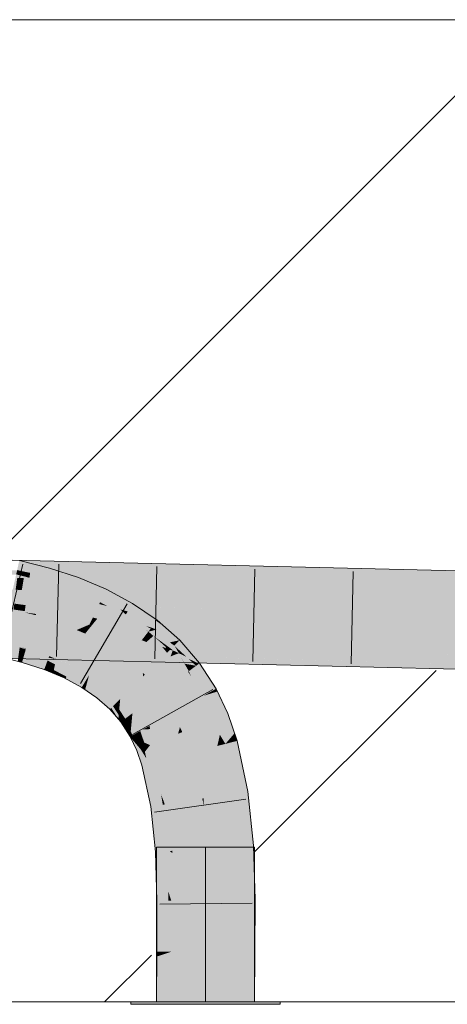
# Model space of a CAD drawing. Extents: x -620 to 300, y 62 to 1107.
# Tile 212 of 256: x 235.31 to 236.4, y 723.69 to 726.2. Entities that reach past the tile are written whole.
import ezdxf
from ezdxf.lldxf.tags import DXFTag

# ---------------------------------------------------------------- set-up
doc = ezdxf.new("R2010")
doc.units = 0
doc.layers.get('0').update_dxf_attribs({"lineweight": 35})
doc.layers.add('E_Detail_Linie_Text_Bem', color=7, linetype='Continuous', lineweight=13)
for name, color, linetype, lineweight, true_color in [('E_Detail_Wandschraffur', 7, 'Continuous', 5, 0xc0c0c0), ('E_Leerrohr 25-A06G9G0X8I', 7, 'Continuous', 9, 0xff8000), ('E_Leerrohr 25-Shading', 7, 'Continuous', 9, 0xff8000)]:
    doc.layers.add(name, color=color, linetype=linetype, lineweight=lineweight, true_color=true_color)
tags = doc.linetypes.add('fein_strichliert', pattern=[4, 1, -2, 1]).pattern_tags.tags
tags[8:9] = [DXFTag(74, 4), DXFTag(75, 0), DXFTag(340, '0'), DXFTag(46, 0.0), DXFTag(50, 0.0), DXFTag(44, 0.0), DXFTag(45, 0.0)]
tags[6:7] = [DXFTag(74, 4), DXFTag(75, 0), DXFTag(340, '0'), DXFTag(46, 0.0), DXFTag(50, 0.0), DXFTag(44, 0.0), DXFTag(45, 0.0)]
tags[4:5] = [DXFTag(74, 4), DXFTag(75, 0), DXFTag(340, '0'), DXFTag(46, 0.0), DXFTag(50, 0.0), DXFTag(44, 0.0), DXFTag(45, 0.0)]
tags = doc.linetypes.add('STRICHPUNKT2-A06G9G0Y8I', pattern=[12.7, 6.35, -3.175, 0, -3.175]).pattern_tags.tags
tags[10:11] = [DXFTag(74, 4), DXFTag(75, 0), DXFTag(340, '0'), DXFTag(46, 0.0), DXFTag(50, 0.0), DXFTag(44, 0.0), DXFTag(45, 0.0)]
tags[8:9] = [DXFTag(74, 4), DXFTag(75, 0), DXFTag(340, '0'), DXFTag(46, 0.0), DXFTag(50, 0.0), DXFTag(44, 0.0), DXFTag(45, 0.0)]
tags[6:7] = [DXFTag(74, 4), DXFTag(75, 0), DXFTag(340, '0'), DXFTag(46, 0.0), DXFTag(50, 0.0), DXFTag(44, 0.0), DXFTag(45, 0.0)]
tags[4:5] = [DXFTag(74, 4), DXFTag(75, 0), DXFTag(340, '0'), DXFTag(46, 0.0), DXFTag(50, 0.0), DXFTag(44, 0.0), DXFTag(45, 0.0)]

# ---------------------------------------------------------------- blocks, each defined once
blk = doc.blocks.new('Shading-A06G9FMP8I', base_point=(188.1987, 722.6844))
at = {"layer": 'E_Leerrohr 25-Shading', "color": 43, "true_color": 0xd7ab7f}
for points in [[(235.3068, 724.7992), (235.3398, 724.7921), (235.3124, 724.824), (235.3432, 724.8162)], [(235.4458, 724.8207), (235.3132, 724.8239), (235.4399, 724.8022), (235.3103, 724.8029)], [(235.3398, 724.7921), (235.3827, 724.7828), (235.3432, 724.8162), (235.389, 724.8045)], [(235.4399, 724.8022), (235.4893, 724.802), (235.4458, 724.8207), (235.4961, 724.8195)], [(235.4893, 724.802), (236.3961, 724.7978), (235.4961, 724.8195)], [(235.4286, 724.79), (235.5178, 724.7945), (235.0062, 724.7946), (235.0223, 724.8042)], [(235.4286, 724.79), (235.0062, 724.7946), (235.3082, 724.7874)], [(235.3197, 724.7964), (235.3068, 724.7992), (235.3181, 724.7849), (235.3044, 724.7883)], [(235.354, 724.7863), (235.4286, 724.79), (235.3082, 724.7874)], [(235.438, 724.7961), (235.4399, 724.8022), (235.3097, 724.7986), (235.3103, 724.8029)], [(235.3398, 724.7921), (235.3197, 724.7964), (235.3381, 724.7797), (235.3181, 724.7849)], [(235.3381, 724.7797), (235.3788, 724.7693), (235.3398, 724.7921), (235.3827, 724.7828)], [(235.3911, 724.7853), (235.525, 724.7944), (235.354, 724.7863), (235.5178, 724.7945)], [(235.4563, 724.7625), (235.4629, 724.7802), (235.3827, 724.7828), (235.389, 724.8045)], [(236.3958, 724.7774), (235.525, 724.7944), (236.3955, 724.7612), (235.3911, 724.7853)], [(235.4867, 724.7951), (235.4893, 724.802), (235.438, 724.7961), (235.4399, 724.8022)], [(236.3958, 724.7774), (236.3961, 724.7978), (235.4867, 724.7951), (235.4893, 724.802)], [(237.991, 724.7632), (237.9911, 724.7793), (236.3958, 724.7774), (236.3961, 724.7978)], [(235.3788, 724.7693), (235.4501, 724.7459), (235.3827, 724.7828), (235.4563, 724.7625)], [(235.4501, 724.7459), (235.5179, 724.7174), (235.4563, 724.7625), (235.5274, 724.7373)], [(235.5274, 724.7373), (235.5336, 724.7505), (235.4563, 724.7625), (235.4629, 724.7802)], [(236.3955, 724.7612), (237.9909, 724.7427), (236.3958, 724.7774), (237.991, 724.7632)], [(235.5697, 724.6989), (235.5274, 724.7373), (235.5365, 724.7075), (235.5179, 724.7174)], [(235.5959, 724.7066), (235.6007, 724.7145), (235.5274, 724.7373), (235.5336, 724.7505)], [(235.5959, 724.7066), (235.5274, 724.7373), (235.5883, 724.694), (235.5697, 724.6989)], [(235.5959, 724.7066), (235.6635, 724.6716), (235.6007, 724.7145)], [(235.5697, 724.6989), (235.5365, 724.7075), (235.5366, 724.7074)], [(235.5365, 724.7075), (235.5818, 724.6832), (235.5836, 724.6862)], [(235.5836, 724.6862), (235.5697, 724.6989), (235.5366, 724.7074)], [(235.5697, 724.6989), (235.5836, 724.6862), (235.5883, 724.694)], [(235.6079, 724.6653), (235.6349, 724.657), (235.5818, 724.6832), (235.5836, 724.6862)], [(235.6618, 724.6694), (235.6563, 724.6725), (235.5836, 724.6862), (235.5883, 724.694)], [(235.6488, 724.6527), (235.6618, 724.6694), (235.6349, 724.657), (235.5836, 724.6862)], [(235.6563, 724.6725), (235.5959, 724.7066), (235.5883, 724.694)], [(235.5959, 724.7066), (235.6563, 724.6725), (235.6635, 724.6716), (235.6626, 724.6705)], [(235.6469, 724.6502), (235.6079, 724.6653), (235.6431, 724.6454)], [(235.6079, 724.6653), (235.6469, 724.6502), (235.6349, 724.657)], [(235.6431, 724.6454), (235.6079, 724.6653), (235.6413, 724.6431), (235.6357, 724.6463)], [(235.684, 724.6534), (235.6618, 724.6694), (235.6618, 724.6478), (235.6488, 724.6527)], [(235.6563, 724.6725), (235.6618, 724.6694), (235.6626, 724.6705)], [(235.684, 724.6534), (235.6635, 724.6716), (235.6618, 724.6694)], [(235.6469, 724.6502), (235.6488, 724.6527), (235.6349, 724.657)], [(235.6357, 724.6463), (235.641, 724.6426), (235.6413, 724.6431)], [(235.6431, 724.6454), (235.641, 724.6426), (235.6454, 724.6437)], [(235.641, 724.6426), (235.6535, 724.6317), (235.6454, 724.6437), (235.6729, 724.624)], [(235.6531, 724.6457), (235.6469, 724.6502), (235.6454, 724.6437), (235.6431, 724.6454)], [(235.6729, 724.624), (235.6955, 724.6151), (235.6454, 724.6437), (235.6531, 724.6457)], [(235.6488, 724.6527), (235.6469, 724.6502), (235.6618, 724.6478), (235.6531, 724.6457)], [(235.6955, 724.6151), (235.6618, 724.6478), (235.6531, 724.6457)], [(235.7114, 724.6292), (235.684, 724.6534), (235.6618, 724.6478)], [(235.6955, 724.6151), (235.7208, 724.6209), (235.6618, 724.6478), (235.7114, 724.6292)], [(235.6699, 724.5958), (235.6845, 724.6015), (235.2537, 724.6057), (235.2539, 724.6118)], [(235.2853, 724.6108), (235.3289, 724.5977), (235.3134, 724.6037), (235.3293, 724.5989)], [(235.7067, 724.607), (235.6535, 724.6317), (235.6986, 724.599)], [(235.6535, 724.6317), (235.7067, 724.607), (235.6955, 724.6151)], [(235.6776, 724.6142), (235.6535, 724.6317), (235.6845, 724.6042)], [(235.6845, 724.6042), (235.6986, 724.599), (235.6776, 724.6142)], [(235.7208, 724.6209), (235.6955, 724.6151), (235.7094, 724.6096)], [(235.6955, 724.6151), (235.7067, 724.607), (235.7094, 724.6096)], [(235.7451, 724.5927), (235.7208, 724.6209), (235.7094, 724.6096)], [(235.2528, 724.5753), (235.7709, 724.5628), (235.2533, 724.5912), (235.7376, 724.5786)], [(235.6975, 724.5796), (235.7029, 724.595), (235.2533, 724.5912), (235.2537, 724.6057)], [(235.3103, 724.5817), (235.3231, 724.5777), (235.3123, 724.5961), (235.3271, 724.5916)], [(235.3289, 724.5977), (235.3132, 724.6024), (235.3271, 724.5916), (235.3123, 724.5961)], [(235.3293, 724.5989), (235.3295, 724.5996), (235.3134, 724.6037)], [(235.3231, 724.5777), (235.3792, 724.5555), (235.3271, 724.5916), (235.3842, 724.5691)], [(235.3271, 724.5916), (235.3842, 724.5691), (235.3289, 724.5977), (235.3864, 724.575)], [(235.3289, 724.5977), (235.3864, 724.575), (235.3293, 724.5989), (235.3869, 724.5762)], [(235.3293, 724.5989), (235.3869, 724.5762), (235.3295, 724.5996), (235.3881, 724.5794)], [(235.3881, 724.5794), (235.3884, 724.5803), (235.3295, 724.5996)], [(235.7349, 724.5942), (235.6845, 724.6015), (235.6699, 724.5958)], [(235.6845, 724.6042), (235.6886, 724.601), (235.6986, 724.599), (235.6972, 724.5977)], [(235.6877, 724.6014), (235.6886, 724.601), (235.6845, 724.6042)], [(235.7349, 724.5942), (235.7377, 724.5953), (235.6845, 724.6015), (235.6877, 724.6014)], [(235.6877, 724.6014), (235.6954, 724.5958), (235.6886, 724.601)], [(235.7377, 724.5953), (235.7495, 724.5999), (235.6877, 724.6014)], [(235.6947, 724.5952), (235.6954, 724.5958), (235.6877, 724.6014)], [(235.6886, 724.601), (235.6954, 724.5958), (235.6972, 724.5977)], [(235.6947, 724.5952), (235.7439, 724.5418), (235.6954, 724.5958), (235.7327, 724.5613)], [(235.7439, 724.5418), (235.6947, 724.5952), (235.742, 724.5404)], [(235.6954, 724.5958), (235.7029, 724.595), (235.6972, 724.5977)], [(235.6954, 724.5958), (235.7327, 724.5613), (235.7029, 724.595), (235.7254, 724.5742)], [(235.7029, 724.595), (235.6986, 724.599), (235.6972, 724.5977)], [(235.7482, 724.5994), (235.6975, 724.5796), (235.7781, 724.5775)], [(235.7029, 724.595), (235.6975, 724.5796), (235.7183, 724.5877)], [(235.7254, 724.5742), (235.7067, 724.607), (235.6986, 724.599)], [(235.7349, 724.5942), (235.7029, 724.595), (235.7183, 724.5877)], [(235.7067, 724.607), (235.7451, 724.5927), (235.7094, 724.6096)], [(235.7451, 724.5927), (235.7067, 724.607), (235.7695, 724.561), (235.7428, 724.5737)], [(235.7083, 724.6055), (235.7067, 724.607), (235.7262, 724.5734), (235.7254, 724.5742)], [(235.7376, 724.5786), (235.7083, 724.6055), (235.7183, 724.5877)], [(235.7624, 724.5557), (235.7376, 724.5786), (235.7332, 724.5609), (235.7183, 724.5877)], [(235.7451, 724.5927), (235.7695, 724.561), (235.7713, 724.5623)], [(235.7495, 724.5999), (235.7482, 724.5994), (236.392, 724.5615), (235.7781, 724.5775)], [(235.7495, 724.5999), (236.392, 724.5615), (236.3924, 724.5845)], [(235.3083, 724.5672), (235.3192, 724.5644), (235.3103, 724.5817), (235.3231, 724.5777)], [(235.3192, 724.5644), (235.3756, 724.546), (235.3231, 724.5777), (235.3792, 724.5555)], [(235.3842, 724.5691), (235.3792, 724.5555), (235.4032, 724.5594), (235.4001, 724.5447)], [(235.3842, 724.5691), (235.4351, 724.5432), (235.3864, 724.575), (235.4379, 724.5489)], [(235.3864, 724.575), (235.4379, 724.5489), (235.3869, 724.5762), (235.4384, 724.5501)], [(235.3881, 724.5794), (235.3869, 724.5762), (235.4004, 724.5739)], [(235.4004, 724.5739), (235.3869, 724.5762), (235.4408, 724.5551), (235.4384, 724.5501)], [(235.3884, 724.5803), (235.3881, 724.5794), (235.406, 724.5728), (235.4004, 724.5739)], [(235.4004, 724.5739), (235.4408, 724.5551), (235.4353, 724.558)], [(235.406, 724.5728), (235.4004, 724.5739), (235.4353, 724.558)], [(235.4408, 724.5551), (235.4421, 724.5577), (235.406, 724.5728)], [(235.7262, 724.5734), (235.7254, 724.5742), (235.7332, 724.5609), (235.7327, 724.5613)], [(235.7327, 724.5613), (235.7439, 724.5418), (235.7332, 724.5609)], [(235.7624, 724.5557), (235.7332, 724.5609), (235.7494, 724.546)], [(235.7332, 724.5609), (235.7439, 724.5418), (235.7494, 724.546)], [(235.7709, 724.5628), (235.771, 724.5628), (235.7376, 724.5786), (235.7433, 724.5784)], [(235.7428, 724.5737), (235.7624, 724.5557), (235.7695, 724.561)], [(235.7824, 724.5625), (235.7586, 724.578), (235.771, 724.5628), (235.7433, 724.5784)], [(236.0687, 724.5699), (235.7586, 724.578), (236.2809, 724.5505), (235.7824, 724.5625)], [(235.8122, 724.4966), (235.8132, 724.4971), (235.7624, 724.5557), (235.7713, 724.5623)], [(236.2809, 724.5505), (236.3918, 724.5479), (236.0687, 724.5699), (236.392, 724.5615)], [(236.3918, 724.5479), (237.9896, 724.5293), (236.392, 724.5615), (237.9897, 724.5436)], [(236.392, 724.5615), (237.2051, 724.5524), (236.3924, 724.5845), (237.2052, 724.575)], [(235.3792, 724.5555), (235.3756, 724.546), (235.4001, 724.5447), (235.3983, 724.5364)], [(235.3983, 724.5364), (235.4263, 724.5247), (235.4001, 724.5447), (235.4289, 724.53)], [(235.4001, 724.5447), (235.4289, 724.53), (235.4032, 724.5594), (235.4351, 724.5432)], [(235.4289, 724.53), (235.4718, 724.5017), (235.4351, 724.5432), (235.4793, 724.5142)], [(235.4351, 724.5432), (235.4793, 724.5142), (235.4379, 724.5489), (235.4826, 724.5196)], [(235.4379, 724.5489), (235.4826, 724.5196), (235.4384, 724.5501), (235.4833, 724.5208)], [(235.4408, 724.5551), (235.4384, 724.5501), (235.4861, 724.5254), (235.4833, 724.5208)], [(235.442, 724.5576), (235.4408, 724.5551), (235.4875, 724.5276), (235.4861, 724.5254)], [(235.442, 724.5576), (235.4875, 724.5276), (235.4421, 724.5577), (235.4896, 724.5311)], [(235.4896, 724.5311), (235.4901, 724.532), (235.4421, 724.5577)], [(235.7439, 724.5418), (235.742, 724.5404), (235.7495, 724.5286)], [(235.7812, 724.4793), (235.7712, 724.5201), (235.7439, 724.5418), (235.7494, 724.546)], [(235.7812, 724.4793), (235.7439, 724.5418), (235.7495, 724.5286)], [(235.7712, 724.5201), (235.7624, 724.5557), (235.7494, 724.546)], [(235.8122, 724.4966), (235.7624, 724.5557), (235.7977, 724.4885), (235.7712, 724.5201)], [(235.4289, 724.53), (235.4263, 724.5247), (235.4321, 724.5279), (235.4306, 724.5224)], [(235.4306, 724.5224), (235.4711, 724.5007), (235.4321, 724.5279), (235.4718, 724.5017)], [(235.4718, 724.5017), (235.4798, 724.4948), (235.4793, 724.5142), (235.484, 724.5101)], [(235.4793, 724.5142), (235.484, 724.5101), (235.4826, 724.5196), (235.4859, 724.5168)], [(235.484, 724.5101), (235.4798, 724.4948), (235.5164, 724.4825), (235.51, 724.4742)], [(235.4826, 724.5196), (235.4859, 724.5168), (235.4833, 724.5208), (235.4863, 724.5182)], [(235.4861, 724.5254), (235.4833, 724.5208), (235.4879, 724.5239), (235.4863, 724.5182)], [(235.4859, 724.5168), (235.484, 724.5101), (235.5202, 724.4874), (235.5164, 724.4825)], [(235.5202, 724.4874), (235.5211, 724.4885), (235.4859, 724.5168), (235.4863, 724.5182)], [(235.4875, 724.5276), (235.4861, 724.5254), (235.4886, 724.5267), (235.4879, 724.5239)], [(235.4879, 724.5239), (235.4863, 724.5182), (235.5243, 724.4927), (235.5211, 724.4885)], [(235.4875, 724.5276), (235.4886, 724.5267), (235.4896, 724.5311), (235.4898, 724.5309)], [(235.4886, 724.5267), (235.4879, 724.5239), (235.5259, 724.4948), (235.5243, 724.4927)], [(235.4886, 724.5267), (235.5259, 724.4948), (235.4898, 724.5309), (235.5305, 724.5006)], [(235.4898, 724.5309), (235.4901, 724.532), (235.4896, 724.5311)], [(235.4898, 724.5309), (235.5305, 724.5006), (235.4901, 724.532), (235.5318, 724.5022)], [(235.5318, 724.5022), (235.5325, 724.5031), (235.4901, 724.532)], [(235.7712, 724.5201), (235.7812, 724.4793), (235.7977, 724.4885)], [(235.4711, 724.5007), (235.4798, 724.4948), (235.4718, 724.5017)], [(235.5164, 724.4825), (235.5464, 724.4484), (235.5202, 724.4874), (235.5509, 724.4528)], [(235.5202, 724.4874), (235.5509, 724.4528), (235.5211, 724.4885), (235.5518, 724.4537)], [(235.5243, 724.4927), (235.5211, 724.4885), (235.5554, 724.4573), (235.5518, 724.4537)], [(235.5259, 724.4948), (235.5243, 724.4927), (235.5573, 724.4592), (235.5554, 724.4573)], [(235.5259, 724.4948), (235.5573, 724.4592), (235.5305, 724.5006), (235.5646, 724.4664)], [(235.5305, 724.5006), (235.5646, 724.4664), (235.5318, 724.5022), (235.5666, 724.4684)], [(235.5318, 724.5022), (235.5666, 724.4684), (235.5325, 724.5031), (235.5682, 724.47)], [(235.5682, 724.47), (235.5691, 724.4708), (235.5325, 724.5031)], [(235.7977, 724.4885), (235.7812, 724.4793), (235.8, 724.4851)], [(235.8, 724.4851), (235.7812, 724.4793), (235.8356, 724.4309), (235.809, 724.4202)], [(235.8122, 724.4966), (235.7977, 724.4885), (235.8165, 724.4902), (235.8, 724.4851)], [(235.8165, 724.4902), (235.8, 724.4851), (235.843, 724.4339), (235.8356, 724.4309)], [(235.8165, 724.4902), (235.8132, 724.4971), (235.8122, 724.4966)], [(235.51, 724.4742), (235.5431, 724.4451), (235.5164, 724.4825), (235.5464, 724.4484)], [(235.5573, 724.4592), (235.5666, 724.4447), (235.5646, 724.4664), (235.5682, 724.4614)], [(235.5646, 724.4664), (235.5682, 724.4614), (235.5666, 724.4684), (235.5686, 724.4658)], [(235.5666, 724.4684), (235.5686, 724.4658), (235.5682, 724.47), (235.5689, 724.4691)], [(235.5666, 724.4447), (235.5818, 724.421), (235.5682, 724.4614), (235.5918, 724.4285)], [(235.5689, 724.4691), (235.5691, 724.4708), (235.5682, 724.47)], [(235.5682, 724.4614), (235.5918, 724.4285), (235.5686, 724.4658), (235.5947, 724.4307)], [(235.5686, 724.4658), (235.5947, 724.4307), (235.5689, 724.4691), (235.5973, 724.4326)], [(235.5689, 724.4691), (235.5973, 724.4326), (235.5691, 724.4708), (235.5992, 724.434)], [(235.5992, 724.434), (235.6003, 724.4348), (235.5691, 724.4708)], [(235.5431, 724.4451), (235.5644, 724.4204), (235.5464, 724.4484)], [(235.5464, 724.4484), (235.5644, 724.4204), (235.5509, 724.4528), (235.5653, 724.4304)], [(235.5509, 724.4528), (235.5653, 724.4304), (235.5518, 724.4537), (235.5655, 724.4324)], [(235.5554, 724.4573), (235.5518, 724.4537), (235.5662, 724.4405), (235.5655, 724.4324)], [(235.5573, 724.4592), (235.5554, 724.4573), (235.5666, 724.4447), (235.5662, 724.4405)], [(235.5655, 724.4324), (235.5757, 724.4165), (235.5662, 724.4405), (235.5797, 724.4195)], [(235.5797, 724.4195), (235.5818, 724.421), (235.5662, 724.4405), (235.5666, 724.4447)], [(235.5997, 724.433), (235.6003, 724.4348), (235.5992, 724.434)], [(235.6, 724.4325), (235.6003, 724.4348), (235.5997, 724.433)], [(235.6, 724.4325), (235.6231, 724.3914), (235.6003, 724.4348), (235.6254, 724.3927)], [(235.6254, 724.3927), (235.6267, 724.3934), (235.6003, 724.4348)], [(235.5653, 724.4304), (235.5644, 724.4204), (235.5747, 724.4157), (235.5709, 724.4129)], [(235.5655, 724.4324), (235.5653, 724.4304), (235.5757, 724.4165), (235.5747, 724.4157)], [(235.5743, 724.4154), (235.5709, 724.4129), (235.5853, 724.3904)], [(235.5747, 724.4157), (235.5743, 724.4154), (235.587, 724.3877), (235.5853, 724.3904)], [(235.5747, 724.4157), (235.587, 724.3877), (235.5757, 724.4165), (235.5875, 724.3896)], [(235.5797, 724.4195), (235.5757, 724.4165), (235.5896, 724.3969), (235.5875, 724.3896)], [(235.5818, 724.421), (235.5797, 724.4195), (235.5907, 724.4008), (235.5896, 724.3969)], [(235.5818, 724.421), (235.5907, 724.4008), (235.5918, 724.4285), (235.5961, 724.4199)], [(235.5907, 724.4008), (235.5959, 724.3888), (235.5961, 724.4199), (235.5984, 724.415)], [(235.5918, 724.4285), (235.5961, 724.4199), (235.5947, 724.4307), (235.5975, 724.4252)], [(235.5947, 724.4307), (235.5975, 724.4252), (235.5973, 724.4326), (235.5988, 724.4296)], [(235.6003, 724.3787), (235.6128, 724.3857), (235.5959, 724.3888), (235.5984, 724.415)], [(235.5961, 724.4199), (235.5984, 724.415), (235.5975, 724.4252), (235.5991, 724.4221)], [(235.5973, 724.4326), (235.5988, 724.4296), (235.5992, 724.434), (235.5997, 724.433)], [(235.5975, 724.4252), (235.5991, 724.4221), (235.5988, 724.4296), (235.5996, 724.4281)], [(235.5984, 724.415), (235.6128, 724.3857), (235.5991, 724.4221), (235.6166, 724.3878)], [(235.5988, 724.4296), (235.5996, 724.4281), (235.5997, 724.433), (235.6, 724.4325)], [(235.5991, 724.4221), (235.6166, 724.3878), (235.5996, 724.4281), (235.6201, 724.3897)], [(235.5996, 724.4281), (235.6201, 724.3897), (235.6, 724.4325), (235.6231, 724.3914)], [(235.809, 724.4202), (235.8601, 724.3838), (235.8356, 724.4309)], [(235.8601, 724.3838), (235.809, 724.4202), (235.8369, 724.3569), (235.8228, 724.3801)], [(235.8601, 724.3838), (235.843, 724.4339), (235.8356, 724.4309)], [(235.5875, 724.3896), (235.587, 724.3877), (235.5914, 724.3807)], [(235.5875, 724.3896), (235.5947, 724.3756), (235.5896, 724.3969), (235.5955, 724.3835)], [(235.5947, 724.3756), (235.5875, 724.3896), (235.5914, 724.3807)], [(235.5955, 724.3835), (235.5959, 724.3888), (235.5896, 724.3969), (235.5907, 724.4008)], [(235.6003, 724.3787), (235.5959, 724.3888), (235.5981, 724.3775), (235.5955, 724.3835)], [(235.6128, 724.3857), (235.6003, 724.3787), (235.6193, 724.3649), (235.6021, 724.3724)], [(235.6193, 724.3649), (235.6248, 724.3625), (235.6128, 724.3857), (235.6166, 724.3878)], [(235.6166, 724.3878), (235.6248, 724.3625), (235.6201, 724.3897), (235.6303, 724.3602)], [(235.6201, 724.3897), (235.6303, 724.3602), (235.6231, 724.3914), (235.6355, 724.358)], [(235.6355, 724.358), (235.6452, 724.3538), (235.6231, 724.3914), (235.6267, 724.3934)], [(235.5955, 724.3835), (235.5947, 724.3756), (235.5981, 724.3775)], [(235.5981, 724.3775), (235.5947, 724.3756), (235.5992, 724.3737)], [(235.5992, 724.3737), (235.5947, 724.3756), (235.6011, 724.3667), (235.5962, 724.3725)], [(235.5962, 724.3725), (235.6113, 724.34), (235.6207, 724.3438)], [(235.6021, 724.3724), (235.6003, 724.3787), (235.5992, 724.3737), (235.5981, 724.3775)], [(235.6049, 724.3622), (235.6021, 724.3724), (235.6011, 724.3667), (235.5992, 724.3737)], [(235.6207, 724.3438), (235.6021, 724.3724), (235.6049, 724.3622)], [(235.6207, 724.3438), (235.6254, 724.3458), (235.6021, 724.3724), (235.6193, 724.3649)], [(235.6193, 724.3649), (235.6254, 724.3458), (235.6248, 724.3625), (235.6298, 724.3475)], [(235.6248, 724.3625), (235.6298, 724.3475), (235.6303, 724.3602), (235.6341, 724.3493)], [(235.6303, 724.3602), (235.6341, 724.3493), (235.6355, 724.358), (235.6381, 724.351)], [(235.8228, 724.3801), (235.8312, 724.3555), (235.8369, 724.3569)], [(235.8601, 724.3838), (235.8369, 724.3569), (235.8667, 724.3646)], [(235.8827, 724.2339), (235.8943, 724.2357), (235.8369, 724.3569), (235.8667, 724.3646)], [(235.6113, 724.34), (235.6245, 724.3024), (235.6207, 724.3438), (235.6436, 724.3073)], [(235.6207, 724.3438), (235.6281, 724.332), (235.6254, 724.3458)], [(235.6254, 724.3458), (235.6281, 724.332), (235.6298, 724.3475), (235.632, 724.337)], [(235.632, 724.337), (235.6281, 724.332), (235.6355, 724.3202)], [(235.6298, 724.3475), (235.632, 724.337), (235.6341, 724.3493), (235.6358, 724.3418)], [(235.6358, 724.3418), (235.632, 724.337), (235.6435, 724.3074), (235.6355, 724.3202)], [(235.6358, 724.3418), (235.6452, 724.3538), (235.6341, 724.3493)], [(235.6381, 724.351), (235.6452, 724.3538), (235.6355, 724.358)], [(235.6436, 724.3073), (235.6452, 724.3538), (235.6435, 724.3074), (235.6358, 724.3418)], [(235.6452, 724.3538), (235.6436, 724.3073), (235.66, 724.3115)], [(235.8312, 724.3555), (235.8582, 724.2301), (235.8369, 724.3569), (235.8827, 724.2339)], [(235.6827, 724.2028), (235.6835, 724.2029), (235.6436, 724.3073), (235.66, 724.3115)], [(235.6436, 724.3073), (235.6245, 724.3024), (235.6775, 724.202), (235.6473, 724.1973)], [(235.6436, 724.3073), (235.6775, 724.202), (235.673, 724.2288)], [(235.9062, 724.0981), (235.9082, 724.0983), (235.8827, 724.2339), (235.8943, 724.2357)], [(235.673, 724.2288), (235.6775, 724.202), (235.6786, 724.214), (235.6807, 724.2025)], [(235.6807, 724.2025), (235.6827, 724.2028), (235.6786, 724.214)], [(235.8582, 724.2301), (235.8717, 724.0959), (235.8827, 724.2339), (235.9062, 724.0981)], [(235.6473, 724.1973), (235.6588, 724.082), (235.6775, 724.202), (235.6812, 724.0834)], [(235.6775, 724.202), (235.6812, 724.0834), (235.6807, 724.2025), (235.6868, 724.0838)], [(235.6807, 724.2025), (235.6868, 724.0838), (235.6835, 724.2029), (235.6925, 724.0842)], [(235.6925, 724.0842), (235.6953, 724.0844), (235.6835, 724.2029)], [(235.6868, 724.0838), (235.6812, 724.0834), (235.6844, 724.0032), (235.6782, 724.0223)], [(235.6844, 724.0032), (235.6919, 723.9802), (235.6868, 724.0838), (235.6925, 724.0842)], [(235.6925, 724.0842), (235.6919, 723.9802), (235.6953, 724.0844), (235.6973, 723.9635)], [(235.8717, 724.0959), (235.9111, 724.0062), (235.9062, 724.0981)], [(235.8717, 724.0959), (235.876, 723.9601), (235.9111, 724.0062), (235.9126, 723.9606)], [(235.9111, 724.0062), (235.9082, 724.0983), (235.9062, 724.0981)], [(235.6812, 724.0834), (235.6588, 724.082), (235.6782, 724.0223)], [(235.6782, 724.0223), (235.6588, 724.082), (235.6637, 723.9571), (235.6611, 724.0046)], [(235.6782, 724.0223), (235.6637, 723.9571), (235.675, 723.9572)], [(235.675, 723.9572), (235.683, 723.9573), (235.6782, 724.0223), (235.6844, 724.0032)], [(235.6611, 724.0046), (235.6626, 723.957), (235.6637, 723.9571)], [(235.6844, 724.0032), (235.683, 723.9573), (235.6919, 723.9802), (235.6917, 723.9575)], [(235.6919, 723.9802), (235.6917, 723.9575), (235.6973, 723.9635), (235.6974, 723.9575)], [(235.6974, 723.9575), (235.6992, 723.9576), (235.6973, 723.9635)], [(235.8756, 723.8268), (235.9122, 723.8265), (235.876, 723.9601), (235.9126, 723.9606)], [(235.6626, 723.957), (235.6622, 723.828), (235.6637, 723.9571), (235.6629, 723.828)], [(235.6637, 723.9571), (235.6629, 723.828), (235.675, 723.9572), (235.6633, 723.8279)], [(235.675, 723.9572), (235.6633, 723.8279), (235.683, 723.9573), (235.6738, 723.8279)], [(235.683, 723.9573), (235.6738, 723.8279), (235.6917, 723.9575), (235.6856, 723.8278)], [(235.6856, 723.8278), (235.6988, 723.8278), (235.6917, 723.9575), (235.6992, 723.9576)], [(235.6731, 723.8193), (235.6621, 723.8157), (235.6639, 723.7001), (235.6611, 723.7001)], [(235.6622, 723.828), (235.6621, 723.8157), (235.6633, 723.8279)], [(235.6633, 723.8279), (235.6621, 723.8157), (235.6738, 723.8279), (235.6731, 723.8193)], [(235.6853, 723.8233), (235.6731, 723.8193), (235.6788, 723.7001), (235.6639, 723.7001)], [(235.6738, 723.8279), (235.6731, 723.8193), (235.6856, 723.8278), (235.6853, 723.8233)], [(235.6978, 723.7001), (235.6988, 723.8278), (235.6788, 723.7001), (235.6853, 723.8233)], [(235.6853, 723.8233), (235.6988, 723.8278), (235.6856, 723.8278)], [(235.8745, 723.7001), (235.9111, 723.7001), (235.8756, 723.8268), (235.9122, 723.8265)]]:
    blk.add_solid(points, dxfattribs=at)
at = {"layer": 'E_Leerrohr 25-Shading', "color": 31, "true_color": 0xfabd7f}
for points in [[(235.3381, 724.7797), (235.3044, 724.7883), (235.3024, 724.7794)], [(235.3522, 724.7778), (235.354, 724.7863), (235.3071, 724.7794), (235.3082, 724.7874)], [(235.346, 724.7482), (235.3812, 724.7476), (235.354, 724.7863), (235.3911, 724.7853)], [(235.3812, 724.7476), (236.3949, 724.7284), (235.3911, 724.7853), (236.3955, 724.7612)], [(235.2958, 724.75), (235.3381, 724.7797), (235.3024, 724.7794)], [(235.2958, 724.75), (235.3703, 724.7401), (235.3381, 724.7797), (235.3788, 724.7693)], [(235.3187, 724.7488), (235.3238, 724.7788), (235.303, 724.7491), (235.3071, 724.7794)], [(235.3522, 724.7778), (235.3238, 724.7788), (235.346, 724.7482), (235.3187, 724.7488)], [(235.4434, 724.7279), (235.4501, 724.7459), (235.3703, 724.7401), (235.3788, 724.7693)], [(236.3949, 724.7284), (237.9907, 724.7081), (236.3955, 724.7612), (237.9907, 724.7188)], [(237.9907, 724.7188), (237.9909, 724.7427), (236.3955, 724.7612)], [(235.3812, 724.7476), (235.0051, 724.7547), (235.372, 724.7123), (235.0042, 724.7214)], [(235.3332, 724.7451), (235.2958, 724.75), (235.3283, 724.71), (235.2881, 724.7155)], [(235.3703, 724.7401), (235.3332, 724.7451), (235.3603, 724.7056), (235.3283, 724.71)], [(235.3703, 724.7401), (235.3603, 724.7056), (235.4434, 724.7279), (235.4305, 724.6934)], [(235.4108, 724.7114), (235.4222, 724.7468), (235.372, 724.7123), (235.3812, 724.7476)], [(235.4536, 724.7103), (235.4675, 724.746), (235.4108, 724.7114), (235.4222, 724.7468)], [(235.5157, 724.7128), (235.5179, 724.7174), (235.4434, 724.7279), (235.4501, 724.7459)], [(235.7801, 724.7022), (235.7645, 724.7404), (235.4536, 724.7103), (235.4675, 724.746)], [(235.7861, 724.6874), (236.3939, 724.6729), (235.7645, 724.7404), (236.3949, 724.7284)], [(235.3386, 724.7131), (235.0042, 724.7214), (235.3355, 724.6983), (235.0037, 724.7062)], [(235.2997, 724.7139), (235.2976, 724.6989), (235.3283, 724.71), (235.3272, 724.702)], [(235.3682, 724.6975), (235.372, 724.7123), (235.3355, 724.6983), (235.3386, 724.7131)], [(235.4061, 724.6966), (235.4108, 724.7114), (235.3682, 724.6975), (235.372, 724.7123)], [(235.4479, 724.6956), (235.4536, 724.7103), (235.4061, 724.6966), (235.4108, 724.7114)], [(235.4434, 724.7279), (235.4305, 724.6934), (235.5157, 724.7128), (235.4995, 724.6786)], [(235.7212, 724.689), (235.7151, 724.7038), (235.4479, 724.6956), (235.4536, 724.7103)], [(235.5157, 724.7128), (235.4995, 724.6786), (235.5365, 724.7075), (235.5107, 724.6756)], [(235.5365, 724.7075), (235.5179, 724.7174), (235.5157, 724.7128)], [(236.3949, 724.7284), (236.3939, 724.6729), (237.2055, 724.7181), (237.2053, 724.6634)], [(235.4479, 724.6956), (235.0037, 724.7062), (235.6845, 724.6015), (235.0013, 724.6179)], [(235.2976, 724.6989), (235.2853, 724.6108), (235.3257, 724.6917), (235.3134, 724.6037)], [(235.3272, 724.702), (235.2976, 724.6989), (235.3262, 724.6948)], [(235.3559, 724.6906), (235.2976, 724.6989), (235.355, 724.6875), (235.3257, 724.6917)], [(235.3134, 724.6037), (235.3295, 724.5996), (235.3257, 724.6917), (235.3541, 724.6844)], [(235.3257, 724.6917), (235.3541, 724.6844), (235.355, 724.6875)], [(235.3559, 724.6906), (235.3603, 724.7056), (235.3262, 724.6948), (235.3272, 724.702)], [(235.3272, 724.702), (235.3603, 724.7056), (235.3283, 724.71)], [(235.4238, 724.6753), (235.355, 724.6875), (235.4201, 724.6652), (235.3541, 724.6844)], [(235.425, 724.6784), (235.3559, 724.6906), (235.4238, 724.6753), (235.355, 724.6875)], [(235.4305, 724.6934), (235.3603, 724.7056), (235.425, 724.6784), (235.3559, 724.6906)], [(235.4995, 724.6786), (235.4305, 724.6934), (235.4924, 724.6637), (235.425, 724.6784)], [(235.4479, 724.6956), (235.6845, 724.6015), (235.685, 724.6025)], [(235.7212, 724.689), (235.4479, 724.6956), (235.685, 724.6025)], [(235.5365, 724.7075), (235.5107, 724.6756), (235.5818, 724.6832), (235.5679, 724.6605)], [(235.6845, 724.6015), (235.7495, 724.5999), (235.7212, 724.689), (235.7861, 724.6874)], [(235.7801, 724.7022), (235.7151, 724.7038), (235.7861, 724.6874), (235.7212, 724.689)], [(235.7495, 724.5999), (236.3924, 724.5845), (235.7861, 724.6874), (236.3939, 724.6729)], [(235.3884, 724.5803), (235.4193, 724.6631), (235.3295, 724.5996), (235.3541, 724.6844)], [(235.3541, 724.6844), (235.4193, 724.6631), (235.4201, 724.6652)], [(235.4193, 724.6631), (235.3884, 724.5803), (235.4246, 724.6608), (235.406, 724.5728)], [(235.406, 724.5728), (235.4396, 724.5588), (235.4246, 724.6608), (235.4583, 724.6467)], [(235.4691, 724.6513), (235.4909, 724.6606), (235.4193, 724.6631), (235.4238, 724.6753)], [(235.4691, 724.6513), (235.4193, 724.6631), (235.4246, 724.6608)], [(235.4924, 724.6637), (235.425, 724.6784), (235.4909, 724.6606), (235.4238, 724.6753)], [(235.4583, 724.6467), (235.4691, 724.6513), (235.4246, 724.6608)], [(235.4849, 724.6479), (235.4909, 724.6606), (235.4691, 724.6513)], [(235.4877, 724.6472), (235.4972, 724.6589), (235.4849, 724.6479), (235.4909, 724.6606)], [(235.4996, 724.6618), (235.4924, 724.6637), (235.4972, 724.6589), (235.4909, 724.6606)], [(235.5107, 724.6756), (235.4995, 724.6786), (235.4996, 724.6618), (235.4924, 724.6637)], [(235.5591, 724.6458), (235.4996, 724.6618), (235.5572, 724.6428), (235.4972, 724.6589)], [(235.5679, 724.6605), (235.5107, 724.6756), (235.5591, 724.6458), (235.4996, 724.6618)], [(235.6373, 724.638), (235.5679, 724.6605), (235.6273, 724.6251), (235.5598, 724.6469)], [(235.6373, 724.638), (235.641, 724.6426), (235.5679, 724.6605), (235.5818, 724.6832)], [(237.9898, 724.5659), (237.9903, 724.6543), (236.3924, 724.5845), (236.3939, 724.6729)], [(235.4396, 724.5588), (235.4421, 724.5577), (235.4583, 724.6467), (235.48, 724.6376)], [(235.4901, 724.532), (235.5359, 724.6077), (235.4421, 724.5577), (235.48, 724.6376)], [(235.4819, 724.6416), (235.4849, 724.6479), (235.4583, 724.6467), (235.4691, 724.6513)], [(235.4583, 724.6467), (235.48, 724.6376), (235.4819, 724.6416)], [(235.4819, 724.6416), (235.48, 724.6376), (235.483, 724.6413)], [(235.5462, 724.6246), (235.483, 724.6413), (235.5375, 724.6102), (235.48, 724.6376)], [(235.48, 724.6376), (235.5359, 724.6077), (235.5375, 724.6102)], [(235.483, 724.6413), (235.4877, 724.6472), (235.4819, 724.6416), (235.4849, 724.6479)], [(235.5462, 724.6246), (235.55, 724.6307), (235.483, 724.6413), (235.4877, 724.6472)], [(235.55, 724.6307), (235.5572, 724.6428), (235.4877, 724.6472), (235.4972, 724.6589)], [(235.624, 724.6208), (235.5572, 724.6428), (235.6107, 724.6037), (235.5462, 724.6246)], [(235.6263, 724.6238), (235.5591, 724.6458), (235.624, 724.6208), (235.5572, 724.6428)], [(235.5598, 724.6469), (235.5591, 724.6458), (235.6273, 724.6251), (235.6263, 724.6238)], [(235.6373, 724.638), (235.6263, 724.6238), (235.6535, 724.6317), (235.6389, 724.6188)], [(235.6535, 724.6317), (235.641, 724.6426), (235.6373, 724.638)], [(235.5462, 724.6246), (235.5359, 724.6077), (235.6107, 724.6037), (235.5867, 724.5729)], [(235.624, 724.6208), (235.5867, 724.5729), (235.6358, 724.6161)], [(235.5867, 724.5729), (235.6883, 724.5888), (235.6358, 724.6161), (235.6806, 724.5983)], [(235.6389, 724.6188), (235.6263, 724.6238), (235.6358, 724.6161), (235.624, 724.6208)], [(235.6806, 724.5983), (235.6758, 724.6042), (235.6358, 724.6161), (235.6389, 724.6188)], [(235.6758, 724.6042), (235.6535, 724.6317), (235.6389, 724.6188)], [(235.6845, 724.6042), (235.6535, 724.6317), (235.6855, 724.6003), (235.6758, 724.6042)], [(235.5325, 724.5031), (235.5867, 724.5729), (235.4901, 724.532), (235.5359, 724.6077)], [(235.6883, 724.5888), (235.5867, 724.5729), (235.6319, 724.533)], [(235.6319, 724.533), (235.6711, 724.4876), (235.6883, 724.5888), (235.7041, 724.5122)], [(235.6855, 724.6003), (235.6758, 724.6042), (235.6866, 724.5959), (235.6806, 724.5983)], [(235.6806, 724.5983), (235.6883, 724.5888), (235.6866, 724.5959)], [(235.6845, 724.6042), (235.685, 724.6025), (235.6877, 724.6014)], [(235.685, 724.6025), (235.6883, 724.5888), (235.6877, 724.6014), (235.6947, 724.5952)], [(235.7041, 724.5122), (235.742, 724.5404), (235.6883, 724.5888), (235.6947, 724.5952)], [(235.5846, 724.5702), (235.5325, 724.5031), (235.5954, 724.5262)], [(235.5867, 724.5729), (235.5846, 724.5702), (235.6266, 724.5377), (235.5954, 724.5262)], [(235.6266, 724.5377), (235.5954, 724.5262), (235.6275, 724.5286), (235.6011, 724.5025)], [(235.6275, 724.5286), (235.6319, 724.533), (235.6266, 724.5377)], [(235.742, 724.5404), (235.7041, 724.5122), (235.7495, 724.5286), (235.7052, 724.5054)], [(235.5954, 724.5262), (235.5325, 724.5031), (235.6011, 724.5025), (235.5691, 724.4708)], [(235.6275, 724.5286), (235.6011, 724.5025), (235.6354, 724.4609), (235.6162, 724.4467)], [(235.6354, 724.4609), (235.6711, 724.4876), (235.6275, 724.5286), (235.6319, 724.533)], [(235.7041, 724.5122), (235.6711, 724.4876), (235.7052, 724.5054)], [(235.7495, 724.5286), (235.7052, 724.5054), (235.7597, 724.4674), (235.7156, 724.4429)], [(235.7597, 724.4674), (235.7812, 724.4793), (235.7495, 724.5286)], [(235.5871, 724.4886), (235.5691, 724.4708), (235.6067, 724.4396), (235.6003, 724.4348)], [(235.6162, 724.4467), (235.6011, 724.5025), (235.6067, 724.4396), (235.5871, 724.4886)], [(235.6437, 724.4028), (235.7039, 724.4363), (235.6354, 724.4609), (235.6711, 724.4876)], [(235.7052, 724.5054), (235.6711, 724.4876), (235.7156, 724.4429), (235.7039, 724.4363)], [(235.6354, 724.4609), (235.6162, 724.4467), (235.6437, 724.4028), (235.6313, 724.3959)], [(235.7597, 724.4674), (235.7156, 724.4429), (235.7271, 724.387), (235.7212, 724.3997)], [(235.7597, 724.4674), (235.7271, 724.387), (235.7679, 724.4035)], [(235.7679, 724.4035), (235.809, 724.4202), (235.7597, 724.4674), (235.7812, 724.4793)], [(235.6067, 724.4396), (235.6003, 724.4348), (235.6267, 724.3934)], [(235.6313, 724.3959), (235.6162, 724.4467), (235.6267, 724.3934), (235.6067, 724.4396)], [(235.7039, 724.4363), (235.6437, 724.4028), (235.7212, 724.3997), (235.6451, 724.3946)], [(235.7156, 724.4429), (235.7039, 724.4363), (235.7212, 724.3997)], [(235.7679, 724.4035), (235.8228, 724.3801), (235.809, 724.4202)], [(235.6313, 724.3959), (235.6267, 724.3934), (235.632, 724.3937)], [(235.632, 724.3937), (235.6267, 724.3934), (235.6452, 724.3538)], [(235.6451, 724.3946), (235.6437, 724.4028), (235.632, 724.3937), (235.6313, 724.3959)], [(235.6515, 724.3563), (235.6451, 724.3946), (235.6452, 724.3538), (235.632, 724.3937)], [(235.7212, 724.3997), (235.6451, 724.3946), (235.7164, 724.3826), (235.6515, 724.3563)], [(235.7029, 724.3225), (235.7456, 724.3335), (235.7164, 724.3826), (235.7271, 724.387)], [(235.7164, 724.3826), (235.7271, 724.387), (235.7212, 724.3997)], [(235.7679, 724.4035), (235.7271, 724.387), (235.774, 724.3408), (235.7485, 724.3342)], [(235.7271, 724.387), (235.7456, 724.3335), (235.7485, 724.3342)], [(235.7679, 724.4035), (235.774, 724.3408), (235.8228, 724.3801), (235.8164, 724.3516)], [(235.7164, 724.3826), (235.6515, 724.3563), (235.7029, 724.3225), (235.66, 724.3115)], [(235.8164, 724.3516), (235.8312, 724.3555), (235.8228, 724.3801)], [(235.6515, 724.3563), (235.6452, 724.3538), (235.66, 724.3115)], [(235.774, 724.3408), (235.7485, 724.3342), (235.7803, 724.2401)], [(235.774, 724.3408), (235.7816, 724.2182), (235.8164, 724.3516), (235.7972, 724.2206)], [(235.7972, 724.2206), (235.8582, 724.2301), (235.8164, 724.3516), (235.8312, 724.3555)], [(235.66, 724.3115), (235.6835, 724.2029), (235.7029, 724.3225), (235.6853, 724.2032)], [(235.6853, 724.2032), (235.7708, 724.2166), (235.7029, 724.3225), (235.7456, 724.3335)], [(235.7816, 724.2182), (235.7485, 724.3342), (235.778, 724.2177), (235.7456, 724.3335)], [(235.7456, 724.3335), (235.7708, 724.2166), (235.778, 724.2177)], [(235.7485, 724.3342), (235.7816, 724.2182), (235.7803, 724.2401)], [(235.702, 724.0848), (235.7835, 724.0901), (235.7057, 724.2064), (235.7708, 724.2166)], [(235.778, 724.2177), (235.7708, 724.2166), (235.7854, 724.0902), (235.7835, 724.0901)], [(235.7816, 724.2182), (235.778, 724.2177), (235.7822, 724.1989)], [(235.778, 724.2177), (235.7854, 724.0902), (235.7822, 724.1989)], [(235.7816, 724.2182), (235.7854, 724.0902), (235.7972, 724.2206), (235.788, 724.0904)], [(235.788, 724.0904), (235.8717, 724.0959), (235.7972, 724.2206), (235.8582, 724.2301)], [(235.6835, 724.2029), (235.6953, 724.0844), (235.7057, 724.2064), (235.702, 724.0848)], [(235.702, 724.0848), (235.6953, 724.0844), (235.7019, 724.0786)], [(235.7019, 724.0786), (235.6953, 724.0844), (235.7, 723.9576), (235.6992, 723.9576)], [(235.7835, 724.0901), (235.702, 724.0848), (235.7861, 724.0054), (235.7019, 724.0786)], [(235.7835, 724.0901), (235.7861, 724.0054), (235.7854, 724.0902)], [(235.7854, 724.0902), (235.7861, 724.0054), (235.788, 724.0904)], [(235.7861, 724.0054), (235.7876, 723.9588), (235.8717, 724.0959), (235.876, 723.9601)], [(235.7861, 724.0054), (235.8717, 724.0959), (235.788, 724.0904)], [(235.7861, 724.0054), (235.7019, 724.0786), (235.7851, 723.9588), (235.7, 723.9576)], [(235.7861, 724.0054), (235.7851, 723.9588), (235.7866, 723.9588)], [(235.7861, 724.0054), (235.7866, 723.9588), (235.7876, 723.9588)], [(235.6992, 723.9576), (235.6988, 723.8278), (235.7851, 723.9588), (235.7854, 723.8273)], [(235.7851, 723.9588), (235.7854, 723.8273), (235.7866, 723.9588), (235.7865, 723.8273)], [(235.7865, 723.8273), (235.7872, 723.8273), (235.7866, 723.9588), (235.7876, 723.9588)], [(235.7876, 723.9588), (235.7872, 723.8273), (235.7895, 723.8273)], [(235.7876, 723.9588), (235.7895, 723.8273), (235.876, 723.9601), (235.8756, 723.8268)], [(235.6978, 723.7001), (235.7861, 723.7001), (235.6988, 723.8278), (235.7872, 723.8273)], [(235.7872, 723.8273), (235.7861, 723.7001), (235.7895, 723.8273), (235.791, 723.7001)], [(235.791, 723.7001), (235.8745, 723.7001), (235.7895, 723.8273), (235.8756, 723.8268)]]:
    blk.add_solid(points, dxfattribs=at)
at = {"layer": 'E_Leerrohr 25-Shading', "color": 31, "true_color": 0xecb67f}
for points in [[(235.7861, 724.0941), (235.6611, 724.0941), (235.7861, 723.7001), (235.6611, 723.7001)], [(235.9111, 724.0941), (235.7861, 724.0941), (235.9111, 723.7001), (235.7861, 723.7001)], [(235.7861, 723.7001), (235.5962, 723.7001), (235.7861, 723.6941), (235.5962, 723.6941)], [(235.8186, 723.7001), (235.7861, 723.7001), (235.8186, 723.6941), (235.7861, 723.6941)], [(235.9762, 723.6941), (235.9762, 723.7001), (235.8186, 723.6941), (235.8186, 723.7001)]]:
    blk.add_solid(points, dxfattribs=at)
blk = doc.blocks.new('Referenz-A06G9G0Z8I')
at = {"layer": 'E_Detail_Linie_Text_Bem', "linetype": 'Continuous', "ltscale": 0.13}
for p, q in [((206.3341, 726.2001), (266.3122, 726.2001)), ((266.3122, 723.7001), (218.3341, 723.7001))]:
    blk.add_line(p, q, dxfattribs=at)
at = {"layer": 'E_Detail_Wandschraffur', "linetype": 'ByBlock', "ltscale": 0.13}
blk.add_line((235.2568, 724.8416), (236.6152, 726.2001), dxfattribs=at)
at = {"layer": 'E_Detail_Wandschraffur', "linetype": 'fein_strichliert', "ltscale": 0.13}
for p, q in [((235.9103, 724.081), (236.3734, 724.544)), ((235.5294, 723.7001), (235.6485, 723.8191))]:
    blk.add_line(p, q, dxfattribs=at)
at = {"layer": 'E_Leerrohr 25-A06G9G0X8I', "linetype": 'Continuous', "ltscale": 0.13}
for p, q in [((236.3961, 724.7978), (235.0072, 724.8312)), ((235.3212, 724.8141), (235.2678, 724.5852)), ((235.389, 724.8045), (235.3124, 724.824)), ((235.4126, 724.814), (235.4068, 724.579)), ((235.4629, 724.7802), (235.389, 724.8045)), ((235.6623, 724.808), (235.6569, 724.573)), ((235.912, 724.802), (235.9071, 724.567)), ((236.1617, 724.796), (236.1572, 724.561)), ((237.9911, 724.7793), (236.3961, 724.7978)), ((235.5336, 724.7505), (235.4629, 724.7802)), ((235.6007, 724.7145), (235.5336, 724.7505)), ((235.587, 724.7135), (235.4683, 724.5107)), ((235.6635, 724.6716), (235.6007, 724.7145)), ((235.7208, 724.6209), (235.6635, 724.6716)), ((235.7713, 724.5623), (235.7208, 724.6209)), ((236.3918, 724.5479), (235.0003, 724.5813)), ((235.3192, 724.5644), (235.2576, 724.5801)), ((235.3756, 724.5459), (235.3192, 724.5644)), ((235.8132, 724.4971), (235.7713, 724.5623)), ((235.4263, 724.5247), (235.3756, 724.5459)), ((237.9896, 724.5293), (236.3918, 724.5479)), ((235.4712, 724.5007), (235.4263, 724.5247)), ((235.51, 724.4742), (235.4712, 724.5007)), ((235.8053, 724.4957), (235.6004, 724.3805)), ((235.8429, 724.4339), (235.8132, 724.4971)), ((235.5431, 724.4451), (235.51, 724.4742)), ((235.5709, 724.4129), (235.5431, 724.4451)), ((235.5947, 724.3756), (235.5709, 724.4129)), ((235.8667, 724.3645), (235.8429, 724.4339)), ((235.6112, 724.34), (235.5947, 724.3756)), ((235.8943, 724.2357), (235.8667, 724.3645)), ((235.6245, 724.3024), (235.6112, 724.34)), ((235.6473, 724.1973), (235.6245, 724.3024)), ((235.9082, 724.0982), (235.8943, 724.2357)), ((235.8888, 724.2161), (235.6562, 724.1828)), ((235.6588, 724.082), (235.6473, 724.1973)), ((235.6612, 724.0941), (235.6612, 723.7001)), ((235.7344, 724.0941), (235.6612, 724.0941)), ((235.8379, 724.0941), (235.7344, 724.0941)), ((235.9112, 724.0941), (235.8379, 724.0941)), ((235.9126, 723.9606), (235.9082, 724.0982)), ((235.9112, 723.7001), (235.9112, 724.0941)), ((235.6626, 723.9571), (235.6588, 724.082)), ((235.9122, 723.8266), (235.9126, 723.9606)), ((235.6622, 723.828), (235.6626, 723.9571)), ((235.9051, 723.9516), (235.6701, 723.9486)), ((235.6612, 723.7001), (235.6622, 723.828)), ((235.9112, 723.7001), (235.9122, 723.8266)), ((235.5962, 723.7001), (235.5962, 723.6941)), ((235.7075, 723.7001), (235.5962, 723.7001)), ((235.7075, 723.6941), (235.5962, 723.6941)), ((235.7344, 723.7001), (235.6612, 723.7001)), ((235.9112, 723.7001), (235.6612, 723.7001)), ((235.8649, 723.7001), (235.7075, 723.7001)), ((235.8649, 723.6941), (235.7075, 723.6941)), ((235.8379, 723.7001), (235.7344, 723.7001)), ((235.9112, 723.7001), (235.8379, 723.7001)), ((235.9762, 723.7001), (235.8649, 723.7001)), ((235.9762, 723.6941), (235.8649, 723.6941)), ((235.9762, 723.6941), (235.9762, 723.7001))]:
    blk.add_line(p, q, dxfattribs=at)
at = {"layer": 'E_Leerrohr 25-A06G9G0X8I', "linetype": 'STRICHPUNKT2-A06G9G0Y8I', "lineweight": 5, "ltscale": 0.13}
blk.add_line((235.7862, 723.7001), (235.7862, 724.0941), dxfattribs=at)

msp = doc.modelspace()

# ---------------------------------------------------------------- block references
at = {"color": 8, "lineweight": 25, "ltscale": 0.25, "true_color": 0x808080}
msp.add_blockref('Referenz-A06G9G0Z8I', (0, 0), dxfattribs=at)
msp.add_blockref('Shading-A06G9FMP8I', (188.1987, 722.6844))

doc.saveas('drawing.dxf')
